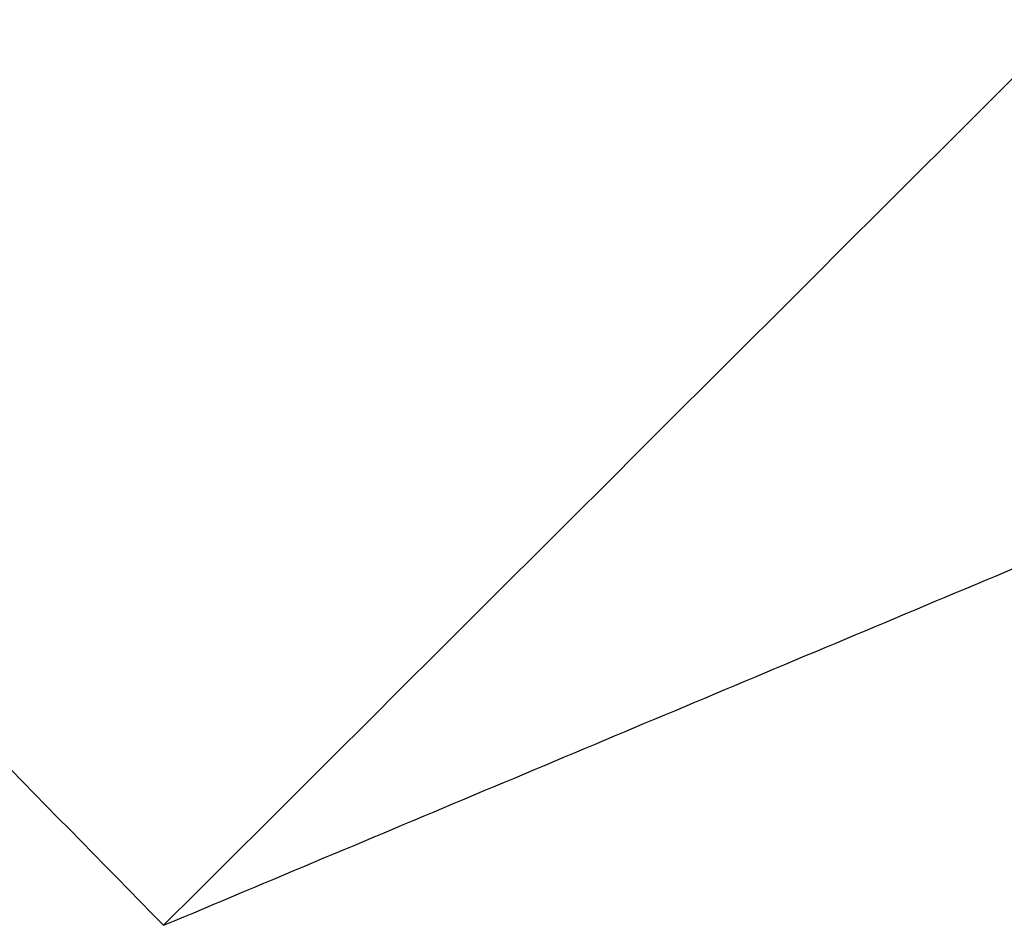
# Model space of a CAD drawing. Header units: millimetres. Extents: x -203 to 203, y 78 to 485.
# Tile 184 of 256: x -1.4967 to -1.481, y 201.3461 to 201.3605. Entities that reach past the tile are written whole.
import ezdxf

# ---------------------------------------------------------------- set-up
doc = ezdxf.new("R2010")
doc.units = ezdxf.units.MM
doc.layers.add('Layer 01', color=18, linetype='Continuous', true_color=0x000000)

# ---------------------------------------------------------------- blocks, each defined once
blk = doc.blocks.new('10CP311BZ')
at = {"layer": 'Layer 01', "extrusion": (0.7071067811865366, -0.7071067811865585, -2.643105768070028e-13)}
blk.add_rational_spline([(0, 10.92294037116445, 10), (0.0484096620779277, 10.97135003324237, 10), (0.0968180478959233, 11.01975841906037, 9.999648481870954), (0.145222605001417, 11.06816297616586, 9.998945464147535)], [1, 0.9999824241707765, 0.9999824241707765, 1], degree=3, dxfattribs=at)
at = {"layer": 'Layer 01'}
blk.add_open_spline([(0.145222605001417, 11.06816297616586, 9.998945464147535), (0.145222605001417, 11.06816297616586, 9.749472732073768), (0.145222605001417, 11.06816297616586, 9.5)], degree=2, dxfattribs=at)
at = {"layer": 'Layer 01', "extrusion": (-0.7071067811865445, -0.7071067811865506, 5.130836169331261e-14)}
blk.add_rational_spline([(0.145222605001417, 11.06816297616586, 9.998945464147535), (0.7073117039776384, 10.50607387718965, 9.990781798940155), (1.266721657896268, 9.946663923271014, 9.935362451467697), (1.819486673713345, 9.393898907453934, 9.833080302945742)], [1, 0.9976369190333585, 0.9976369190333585, 1], degree=3, dxfattribs=at)
blk = doc.blocks.new('CT311ABINT')
at = {"layer": 'Layer 01', "extrusion": (-0.1637859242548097, -0.984092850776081, 0.06881447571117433), "rotation": 0.6561814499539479}
blk.add_blockref('10CP311BZ', (-41.93200462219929, 85.8147011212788, -246.623976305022), dxfattribs=at)

msp = doc.modelspace()

# ---------------------------------------------------------------- block references
at = {"layer": 'Layer 01', "extrusion": (0, -1, 0)}
msp.add_blockref('CT311ABINT', (0, -17.71698113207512, -281.7169811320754), dxfattribs=at)

doc.saveas('drawing.dxf')
